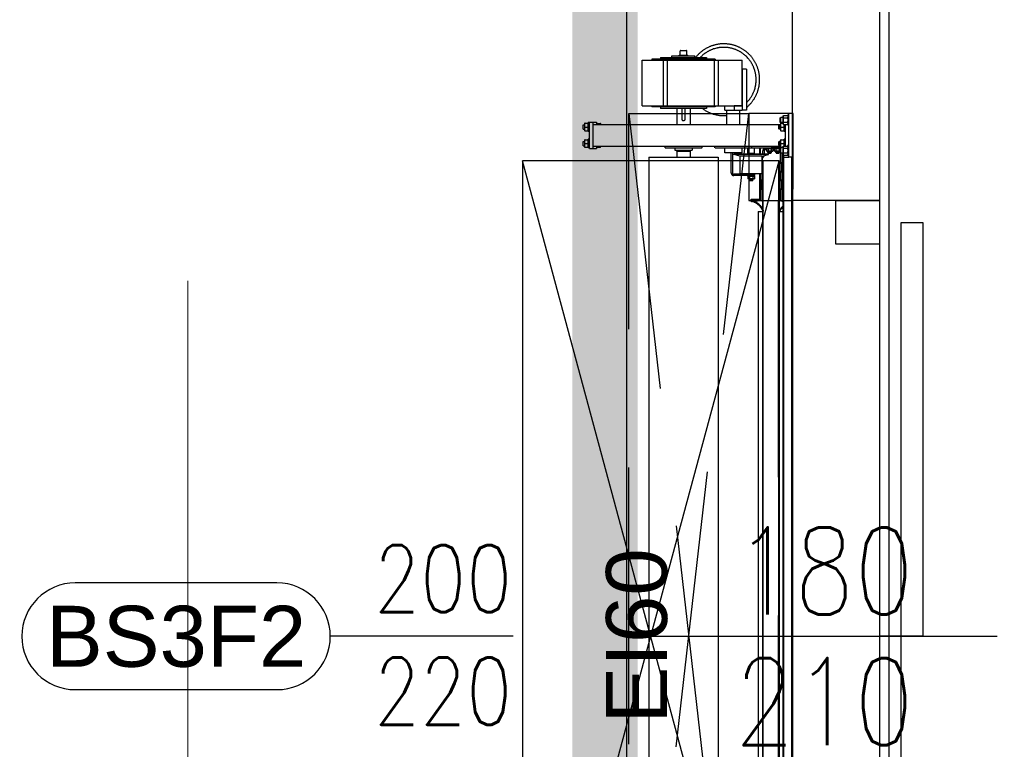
# Model space of a CAD drawing. Header units: centimetres. Extents: x -228435 to 111511, y -89367 to 428125.
# Tile 43 of 216: x -60534 to -58273, y 81841 to 83515. Entities that reach past the tile are written whole.
import ezdxf
from ezdxf.enums import TextEntityAlignment as Align

# ---------------------------------------------------------------- set-up
doc = ezdxf.new("R2010")
doc.units = ezdxf.units.CM
doc.header["$LTSCALE"] = 50
for name, pattern in [('Balustrady$0$DASHED', [0.75, 0.5, -0.25]), ('DASHDOT2', [12.7, 6.35, -3.175, 0, -3.175]), ('DIVIDE', [31.75, 12.7, -6.35, 0, -6.35, 0, -6.35]), ('HIDDENX2', [19.05, 12.7, -6.35])]:
    doc.linetypes.add(name, pattern=pattern)
doc.layers.get('0').update_dxf_attribs({"color": 8})
for name, color, linetype in [('ARCH_ETAPOWANIE', 8, 'DIVIDE'), ('ARCH_INFO_ETYK_DRZWI', 8, 'Continuous'), ('ARCH_INFO_ETYK_DRZWI_IST', 8, 'Continuous'), ('ARCH_INFO_OSIE_IST', 8, 'DASHDOT2'), ('ARCH_WIDOK_IST', 8, 'Continuous'), ('ARCH_ŚLUSARKA_DRZWI', 8, 'Continuous'), ('ARCH_ŚLUSARKA_DRZWI_IST', 8, 'Continuous'), ('ARCH_ŻELBET_IST', 8, 'Continuous'), ('Osie rzutów$0$ARCH_INFO_OSIE_OPISY_IST', 8, 'Continuous')]:
    doc.layers.add(name, color=color, linetype=linetype)
doc.styles.add('Arial', font='ARIAL.TTF')
doc.styles.add('Romans', font='Romans.shx')
doc.styles.add('ROMANS-50-CM', font='romans.shx', dxfattribs={"width": 0.8, "height": 10})

# ---------------------------------------------------------------- blocks, each defined once
blk = doc.blocks.new('T-drzwi_lewe-200')
at = {"layer": 'ARCH_INFO_ETYK_DRZWI'}
blk.add_line((0, 0), (-60, 0), dxfattribs=at)
blk.add_lwpolyline([(-77.5, 17.5), (-143.68, 17.5, 1), (-143.68, -17.5), (-77.5, -17.5, 1)], format="xyb", close=True, dxfattribs=at)
at = {"layer": 'ARCH_INFO_ETYK_DRZWI', "style": 'Arial'}
blk.add_attdef('ADS_DRZWI:ODPORNOŚĆ_OGNIOWA', text='', height=20, rotation=90, dxfattribs=at).set_placement((56.44, 0.12), align=Align.BOTTOM_CENTER)
at = {"layer": 'ARCH_INFO_ETYK_DRZWI', "style": 'Romans', "width": 0.8}
for tag, p in [('ADS_DRZWI:SZEROKOŚĆ', (-23, 7.91)), ('ADS_DRZWI:WYSOKOŚĆ', (-23, -29))]:
    blk.add_attdef(tag, text='', height=22, dxfattribs=at).set_placement(p, align=Align.CENTER)
at = {"layer": 'ARCH_INFO_ETYK_DRZWI', "style": 'Arial'}
blk.add_attdef('ADS_DRZWI:SYMBOL', text='', height=20, dxfattribs=at).set_placement((-110.59, 0), align=Align.MIDDLE)
blk = doc.blocks.new('BRAMA')
at = {"linetype": 'HIDDENX2', "extrusion": (0.906308, -2.77557e-15, 0.422618)}
for p, q in [((5934.11, 12843.43), (5934.11, 12844.33)), ((5934.21, 12844.43), (5934.91, 12844.43)), ((5934.91, 12844.43), (5935.61, 12844.43)), ((5935.71, 12843.43), (5935.71, 12844.33)), ((5925.41, 12831.75), (5925.41, 12842.24)), ((5925.41, 12842.24), (5930.29, 12842.24)), ((5927.76, 12842.44), (5927.65, 12842.44)), ((5927.65, 12842.44), (5927.65, 12842.24)), ((5927.76, 12842.44), (5927.76, 12842.24)), ((5929.04, 12842.44), (5927.76, 12842.44)), ((5929.04, 12842.44), (5929.04, 12842.24)), ((5930.73, 12842.44), (5929.04, 12842.44)), ((5929.63, 12842.83), (5940.19, 12842.83)), ((5929.63, 12842.83), (5929.63, 12842.44)), ((5930.29, 12831.75), (5930.29, 12842.24)), ((5930.29, 12842.24), (5931.22, 12842.24)), ((5930.73, 12842.44), (5930.73, 12842.24)), ((5933.78, 12842.44), (5930.73, 12842.44)), ((5931.22, 12831.75), (5931.22, 12842.24)), ((5931.22, 12842.24), (5942.04, 12842.24)), ((5932.27, 12843.23), (5937.55, 12843.23)), ((5932.27, 12842.83), (5932.27, 12843.23)), ((5933.78, 12842.44), (5933.78, 12842.24)), ((5936.15, 12842.44), (5933.78, 12842.44)), ((5933.91, 12843.43), (5935.91, 12843.43)), ((5933.91, 12843.23), (5933.91, 12843.43)), ((5935.91, 12843.23), (5933.91, 12843.23)), ((5935.91, 12843.23), (5935.91, 12843.43)), ((5936.15, 12842.44), (5936.15, 12842.24)), ((5939.18, 12842.44), (5936.15, 12842.44)), ((5937.55, 12842.83), (5937.55, 12843.23)), ((5939.18, 12842.44), (5939.18, 12842.24)), ((5940.84, 12842.44), (5939.18, 12842.44)), ((5940.19, 12842.83), (5940.19, 12842.44)), ((5940.84, 12842.44), (5940.84, 12842.24)), ((5942.08, 12842.44), (5940.84, 12842.44)), ((5942.04, 12831.75), (5942.04, 12842.24)), ((5942.04, 12842.24), (5942.94, 12842.24)), ((5942.08, 12842.44), (5942.08, 12842.24)), ((5942.16, 12842.44), (5942.08, 12842.44)), ((5942.16, 12842.44), (5942.16, 12842.24)), ((5942.94, 12831.75), (5942.94, 12842.24)), ((5942.94, 12842.24), (5948.37, 12842.24)), ((5948.37, 12831.75), (5948.37, 12842.24)), ((5948.37, 12840.15), (5948.37, 12830.75)), ((5949.37, 12840.15), (5948.37, 12840.15)), ((5949.37, 12840.15), (5949.37, 12830.75)), ((5925.41, 12831.75), (5930.29, 12831.75)), ((5927.65, 12831.75), (5927.65, 12831.55)), ((5927.76, 12831.55), (5927.65, 12831.55)), ((5927.76, 12831.75), (5927.76, 12831.55)), ((5929.04, 12831.55), (5927.76, 12831.55)), ((5929.04, 12831.75), (5929.04, 12831.55)), ((5930.73, 12831.55), (5929.04, 12831.55)), ((5929.63, 12831.55), (5929.63, 12831.16)), ((5940.19, 12831.16), (5929.63, 12831.16)), ((5930.29, 12831.75), (5931.22, 12831.75)), ((5930.73, 12831.75), (5930.73, 12831.55)), ((5933.78, 12831.55), (5930.73, 12831.55)), ((5931.22, 12831.75), (5942.04, 12831.75)), ((5933.41, 12831.16), (5933.41, 12827.5)), ((5933.78, 12831.75), (5933.78, 12831.55)), ((5936.15, 12831.55), (5933.78, 12831.55)), ((5934.51, 12831.16), (5934.51, 12828.77)), ((5935.31, 12828.77), (5935.31, 12831.16)), ((5936.15, 12831.75), (5936.15, 12831.55)), ((5939.18, 12831.55), (5936.15, 12831.55)), ((5936.41, 12831.16), (5936.41, 12827.5)), ((5939.18, 12831.75), (5939.18, 12831.55)), ((5940.84, 12831.55), (5939.18, 12831.55)), ((5940.19, 12831.55), (5940.19, 12831.16)), ((5940.84, 12831.75), (5940.84, 12831.55)), ((5942.08, 12831.55), (5940.84, 12831.55)), ((5942.04, 12831.75), (5942.94, 12831.75)), ((5942.08, 12831.75), (5942.08, 12831.55)), ((5942.16, 12831.55), (5942.08, 12831.55)), ((5942.16, 12831.75), (5942.16, 12831.55)), ((5942.94, 12831.75), (5948.37, 12831.75)), ((5944.37, 12830.75), (5944.37, 12831.75)), ((5944.37, 12830.75), (5944.42, 12830.75)), ((5944.42, 12830.75), (5946.57, 12830.75)), ((5944.87, 12827.5), (5944.87, 12830.75)), ((5948.37, 12831.75), (5946.57, 12831.75)), ((5946.57, 12831.75), (5946.57, 12830.75)), ((5946.57, 12830.75), (5948.37, 12830.75)), ((5947.87, 12827.5), (5947.87, 12830.75)), ((5948.37, 12831.75), (5948.37, 12830.75)), ((5949.37, 12830.75), (5948.37, 12830.75)), ((5957.11, 12828.01), (5957.11, 12828.99)), ((5957.21, 12829.1), (5957.21, 12827.9)), ((5957.21, 12829.1), (5957.26, 12829.1)), ((5957.26, 12829.1), (5957.26, 12829.1)), ((5957.78, 12829.1), (5957.26, 12829.1)), ((5957.78, 12829.4), (5957.88, 12829.54)), ((5957.78, 12829.4), (5957.78, 12829.29)), ((5957.78, 12829.26), (5957.78, 12829.29)), ((5957.78, 12829.26), (5957.78, 12828.53)), ((5957.78, 12828.47), (5957.78, 12828.53)), ((5957.88, 12829.54), (5958.75, 12829.54)), ((5957.88, 12829.02), (5958.75, 12829.02)), ((5958.86, 12829.4), (5958.75, 12829.54)), ((5958.86, 12829.7), (5958.86, 12828.5)), ((5959.11, 12829.7), (5958.86, 12829.7)), ((5958.86, 12828.5), (5958.86, 12827.3)), ((5959.11, 12820), (5959.11, 12830)), ((5960.11, 12830), (5959.11, 12830)), ((5960.11, 12820), (5960.11, 12830)), ((5911.91, 12826.9), (5911.91, 12827.4)), ((5911.91, 12827.4), (5912.21, 12827.4)), ((5911.91, 12826.4), (5911.91, 12826.9)), ((5911.91, 12826.4), (5912.21, 12826.4)), ((5912.21, 12827.72), (5912.23, 12827.75)), ((5912.21, 12827.72), (5912.21, 12826.19)), ((5912.31, 12827.75), (5912.91, 12827.75)), ((5912.31, 12826.9), (5912.91, 12826.9)), ((5913.01, 12827.72), (5912.99, 12827.75)), ((5913.01, 12825.9), (5913.01, 12827.9)), ((5913.31, 12827.9), (5913.01, 12827.9)), ((5913.31, 12822), (5913.31, 12828)), ((5913.31, 12828), (5914.11, 12828)), ((5914.11, 12828), (5914.91, 12828)), ((5914.11, 12828), (5914.11, 12822)), ((5914.11, 12827.5), (5957.21, 12827.5)), ((5914.91, 12828), (5914.91, 12827.5)), ((5914.91, 12827.7), (5915.81, 12827.7)), ((5915.91, 12827.6), (5915.91, 12827.5)), ((5956.81, 12827.3), (5956.91, 12827.4)), ((5956.81, 12826.5), (5956.81, 12827.3)), ((5956.81, 12826.5), (5956.91, 12826.4)), ((5956.91, 12827.4), (5956.91, 12826.4)), ((5957.21, 12827.4), (5956.91, 12827.4)), ((5957.21, 12826.4), (5956.91, 12826.4)), ((5957.26, 12827.9), (5957.21, 12827.9)), ((5957.21, 12827.72), (5957.23, 12827.75)), ((5957.21, 12827.72), (5957.21, 12826.19)), ((5957.26, 12827.9), (5957.26, 12827.9)), ((5957.78, 12827.9), (5957.26, 12827.9)), ((5957.31, 12827.75), (5957.78, 12827.75)), ((5957.31, 12826.9), (5957.91, 12826.9)), ((5957.78, 12828.47), (5957.78, 12827.74)), ((5957.78, 12827.71), (5957.78, 12827.74)), ((5957.78, 12827.71), (5957.78, 12827.6)), ((5957.78, 12827.6), (5957.88, 12827.46)), ((5957.88, 12827.98), (5958.75, 12827.98)), ((5957.88, 12827.46), (5958.75, 12827.46)), ((5958.01, 12825.9), (5958.01, 12827.46)), ((5958.31, 12822.54), (5958.31, 12827.46)), ((5958.86, 12827.6), (5958.75, 12827.46)), ((5959.11, 12827.3), (5958.86, 12827.3)), ((5912.21, 12826.19), (5912.21, 12826.08)), ((5912.21, 12826.08), (5912.23, 12826.05)), ((5912.31, 12826.05), (5912.91, 12826.05)), ((5913.01, 12826.08), (5912.99, 12826.05)), ((5913.31, 12825.9), (5913.01, 12825.9)), ((5913.01, 12822.1), (5913.01, 12824.1)), ((5913.31, 12824.1), (5913.01, 12824.1)), ((5957.21, 12826.19), (5957.21, 12826.08)), ((5957.21, 12826.08), (5957.23, 12826.05)), ((5957.31, 12826.05), (5957.91, 12826.05)), ((5958.01, 12826.08), (5957.99, 12826.05)), ((5958.31, 12825.9), (5958.01, 12825.9)), ((5958.01, 12822.54), (5958.01, 12824.1)), ((5958.31, 12824.1), (5958.01, 12824.1)), ((5911.91, 12823.1), (5911.91, 12823.6)), ((5911.91, 12823.6), (5912.21, 12823.6)), ((5911.91, 12822.6), (5911.91, 12823.1)), ((5911.91, 12822.6), (5912.21, 12822.6)), ((5912.21, 12823.92), (5912.23, 12823.95)), ((5912.21, 12823.92), (5912.21, 12822.39)), ((5912.21, 12822.39), (5912.21, 12822.28)), ((5912.21, 12822.28), (5912.23, 12822.25)), ((5912.31, 12823.95), (5912.91, 12823.95)), ((5912.31, 12823.1), (5912.91, 12823.1)), ((5912.31, 12822.25), (5912.91, 12822.25)), ((5913.01, 12823.92), (5912.99, 12823.95)), ((5913.01, 12822.28), (5912.99, 12822.25)), ((5913.31, 12822.1), (5913.01, 12822.1)), ((5913.31, 12822), (5914.11, 12822)), ((5914.11, 12822.5), (5957.21, 12822.5)), ((5914.11, 12822), (5914.91, 12822)), ((5914.91, 12822.5), (5914.91, 12822)), ((5914.91, 12822.3), (5915.81, 12822.3)), ((5915.91, 12822.5), (5915.91, 12822.4)), ((5930.66, 12822.5), (5930.66, 12822.12)), ((5939.11, 12822.07), (5930.71, 12822.07)), ((5932.91, 12822.07), (5932.91, 12821.57)), ((5936.91, 12822.07), (5936.91, 12821.57)), ((5939.16, 12822.5), (5939.16, 12822.12)), ((5942.12, 12822.12), (5942.12, 12822.5)), ((5950.57, 12822.07), (5942.17, 12822.07)), ((5944.37, 12820.97), (5944.37, 12822.07)), ((5948.37, 12820.97), (5948.37, 12822.07)), ((5949.65, 12820.83), (5949.65, 12822.07)), ((5951.25, 12822.08), (5950.59, 12822.08)), ((5950.62, 12822.12), (5950.62, 12822.5)), ((5950.62, 12822.48), (5951.25, 12822.48)), ((5955.16, 12822.43), (5950.62, 12822.43)), ((5950.62, 12822.13), (5955.16, 12822.13)), ((5951.1, 12822.48), (5951.1, 12822.5)), ((5951.2, 12822.13), (5951.25, 12822.08)), ((5951.25, 12822.43), (5951.25, 12822.48)), ((5951.25, 12820.83), (5951.25, 12822.08)), ((5952.38, 12822.5), (5952.38, 12822.43)), ((5952.38, 12822.13), (5952.38, 12820.68)), ((5952.42, 12822.43), (5952.42, 12822.5)), ((5952.42, 12820.68), (5952.42, 12822.13)), ((5952.42, 12822.13), (5952.42, 12820.68)), ((5957.21, 12822.43), (5952.47, 12822.43)), ((5952.62, 12820.68), (5952.62, 12822.13)), ((5953.61, 12821.94), (5953.95, 12821.94)), ((5953.85, 12821.97), (5953.85, 12822.13)), ((5953.85, 12821.97), (5955.55, 12821.97)), ((5954.05, 12821.97), (5953.95, 12821.94)), ((5953.95, 12821.94), (5953.95, 12821.35)), ((5954.33, 12821.94), (5954.33, 12821.35)), ((5955.08, 12821.94), (5955.08, 12821.35)), ((5955.16, 12822.13), (5955.16, 12822.43)), ((5957.7, 12822.13), (5955.16, 12822.13)), ((5955.35, 12821.97), (5955.45, 12821.94)), ((5955.45, 12821.94), (5955.45, 12821.35)), ((5955.45, 12821.94), (5955.75, 12821.94)), ((5955.55, 12821.97), (5955.55, 12822.13)), ((5955.65, 12821.97), (5955.65, 12822.13)), ((5955.65, 12821.97), (5957.11, 12821.97)), ((5955.85, 12821.97), (5955.75, 12821.94)), ((5955.75, 12821.94), (5955.75, 12821.35)), ((5956.13, 12821.94), (5956.13, 12821.35)), ((5956.81, 12823.5), (5956.91, 12823.6)), ((5956.81, 12822.7), (5956.81, 12823.5)), ((5956.81, 12822.7), (5956.91, 12822.6)), ((5956.88, 12821.94), (5956.88, 12821.35)), ((5956.91, 12823.6), (5956.91, 12822.6)), ((5957.21, 12823.6), (5956.91, 12823.6)), ((5957.21, 12822.6), (5956.91, 12822.6)), ((5957.11, 12821.01), (5957.11, 12821.99)), ((5957.21, 12823.92), (5957.23, 12823.95)), ((5957.21, 12823.92), (5957.21, 12822.39)), ((5957.21, 12822.39), (5957.21, 12822.28)), ((5957.21, 12822.28), (5957.23, 12822.25)), ((5957.21, 12822.1), (5957.21, 12820.9)), ((5957.21, 12822.1), (5957.26, 12822.1)), ((5957.26, 12822.1), (5957.26, 12822.1)), ((5957.78, 12822.1), (5957.26, 12822.1)), ((5957.31, 12823.95), (5957.91, 12823.95)), ((5957.31, 12823.1), (5957.91, 12823.1)), ((5957.31, 12822.25), (5957.78, 12822.25)), ((5957.35, 12822.1), (5957.35, 12822.13)), ((5957.7, 12822.1), (5957.7, 12822.25)), ((5957.7, 12822.13), (5957.7, 12822.25)), ((5957.78, 12822.4), (5957.88, 12822.54)), ((5957.78, 12822.4), (5957.78, 12822.29)), ((5957.78, 12822.26), (5957.78, 12822.29)), ((5957.78, 12822.26), (5957.78, 12821.53)), ((5957.88, 12822.54), (5958.75, 12822.54)), ((5957.88, 12822.02), (5958.75, 12822.02)), ((5958.01, 12823.92), (5957.99, 12823.95)), ((5958.86, 12822.4), (5958.75, 12822.54)), ((5958.86, 12822.7), (5958.86, 12821.5)), ((5959.11, 12822.7), (5958.86, 12822.7)), ((5926.96, 12820), (5942.86, 12820)), ((5926.96, 12820), (5926.96, 12600)), ((5932.91, 12821.57), (5936.91, 12821.57)), ((5933.41, 12821.32), (5933.16, 12821.57)), ((5933.41, 12821.32), (5936.41, 12821.32)), ((5933.41, 12821.32), (5933.41, 12820)), ((5936.41, 12821.32), (5936.66, 12821.57)), ((5936.41, 12821.32), (5936.41, 12820)), ((5942.86, 12820), (5942.86, 12600)), ((5948.37, 12820.97), (5944.37, 12820.97)), ((5945.85, 12816.38), (5945.85, 12820.97)), ((5946.15, 12820.97), (5946.15, 12816.38)), ((5954.45, 12820.68), (5946.45, 12820.68)), ((5946.45, 12820.58), (5946.45, 12820.68)), ((5954.45, 12820.58), (5946.45, 12820.58)), ((5947.95, 12820.18), (5946.45, 12820.58)), ((5952.95, 12820.18), (5947.95, 12820.18)), ((5947.95, 12816.18), (5947.95, 12820.18)), ((5949.54, 12820.78), (5950, 12820.78)), ((5949.54, 12820.78), (5949.54, 12820.68)), ((5951.25, 12820.83), (5949.65, 12820.83)), ((5949.7, 12820.78), (5949.7, 12820.83)), ((5950, 12820.78), (5950.05, 12820.78)), ((5950.05, 12820.78), (5950.35, 12820.78)), ((5950.05, 12820.78), (5950.05, 12820.68)), ((5950.35, 12820.78), (5950.35, 12820.68)), ((5950.55, 12820.78), (5950.85, 12820.78)), ((5950.55, 12820.78), (5950.55, 12820.68)), ((5950.85, 12820.78), (5950.85, 12820.68)), ((5950.85, 12820.78), (5950.9, 12820.78)), ((5950.9, 12820.78), (5951.36, 12820.78)), ((5951.2, 12820.78), (5951.2, 12820.83)), ((5951.36, 12820.78), (5951.36, 12820.68)), ((5952.95, 12820.18), (5954.45, 12820.58)), ((5952.95, 12816.18), (5952.95, 12820.18)), ((5953.31, 12820.16), (5952.96, 12819.74)), ((5952.96, 12819.74), (5952.96, 12818.82)), ((5953.11, 12820.68), (5953.11, 12821.44)), ((5953.41, 12821.44), (5953.41, 12820.68)), ((5953.95, 12821.64), (5953.61, 12821.64)), ((5954.05, 12821.32), (5953.95, 12821.35)), ((5954.05, 12821.32), (5954.14, 12821.32)), ((5954.14, 12821.32), (5954.7, 12821.32)), ((5954.3, 12821.03), (5954.3, 12821.32)), ((5955.1, 12821.03), (5954.3, 12821.03)), ((5954.4, 12820.93), (5954.3, 12821.03)), ((5954.4, 12820.93), (5955, 12820.93)), ((5954.45, 12820.58), (5954.45, 12820.68)), ((5954.7, 12821.32), (5955.27, 12821.32)), ((5955, 12820.93), (5955.1, 12821.03)), ((5955.1, 12821.03), (5955.1, 12821.32)), ((5955.27, 12821.32), (5955.35, 12821.32)), ((5955.35, 12821.32), (5955.45, 12821.35)), ((5955.75, 12821.64), (5955.45, 12821.64)), ((5955.85, 12821.32), (5955.75, 12821.35)), ((5955.85, 12821.32), (5955.94, 12821.32)), ((5955.94, 12821.32), (5956.5, 12821.32)), ((5956.1, 12821.03), (5956.1, 12821.32)), ((5956.9, 12821.03), (5956.1, 12821.03)), ((5956.2, 12820.93), (5956.1, 12821.03)), ((5956.2, 12820.93), (5956.8, 12820.93)), ((5956.5, 12821.32), (5957.07, 12821.32)), ((5956.8, 12820.93), (5956.9, 12821.03)), ((5956.9, 12821.03), (5956.9, 12821.32)), ((5957.07, 12821.32), (5957.11, 12821.32)), ((5957.21, 12818.82), (5957.21, 12820.91)), ((5957.26, 12820.9), (5957.21, 12820.9)), ((5957.26, 12820.9), (5957.26, 12820.9)), ((5957.78, 12820.9), (5957.26, 12820.9)), ((5957.51, 12820.9), (5957.51, 12811.93)), ((5957.51, 12820.9), (5957.51, 12818.82)), ((5957.7, 12810), (5957.7, 12820.9)), ((5957.71, 12820), (5957.91, 12820)), ((5957.71, 12820), (5957.71, 12600)), ((5957.78, 12821.47), (5957.78, 12821.53)), ((5957.78, 12821.47), (5957.78, 12820.74)), ((5957.78, 12820.71), (5957.78, 12820.74)), ((5957.78, 12820.71), (5957.78, 12820.6)), ((5957.78, 12820.6), (5957.88, 12820.46)), ((5957.88, 12820.98), (5958.75, 12820.98)), ((5957.88, 12820.46), (5958.75, 12820.46)), ((5957.9, 12820.46), (5957.9, 12820)), ((5957.91, 12820), (5957.91, 12600)), ((5957.91, 12820), (5958.11, 12820)), ((5958.11, 12820), (5959.11, 12820)), ((5958.86, 12820.6), (5958.75, 12820.46)), ((5958.86, 12821.5), (5958.86, 12820.3)), ((5959.11, 12820.3), (5958.86, 12820.3)), ((5960.11, 12820), (5959.11, 12820)), ((5959.71, 12820), (5959.71, 12600)), ((5959.91, 12820), (5959.91, 12600)), ((5959.91, 12820), (5959.91, 12812.63)), ((5960.11, 12812.63), (5960.11, 12820)), ((5952.99, 12818.75), (5953.07, 12818.67)), ((5953.16, 12819.16), (5953.06, 12819.16)), ((5953.06, 12819.16), (5953.06, 12808.16)), ((5953.16, 12819.16), (5953.16, 12807.96)), ((5953.26, 12819.16), (5953.16, 12819.16)), ((5953.16, 12818.45), (5953.16, 12816.82)), ((5956.66, 12819.16), (5953.26, 12819.16)), ((5956.76, 12819.16), (5956.66, 12819.16)), ((5956.86, 12819.16), (5956.76, 12819.16)), ((5956.76, 12819.16), (5956.76, 12600.67)), ((5956.86, 12819.16), (5956.86, 12600.67)), ((5957.01, 12816.82), (5957.01, 12818.45)), ((5957.1, 12818.67), (5957.18, 12818.75)), ((5957.39, 12818.54), (5957.31, 12818.45)), ((5957.31, 12818.45), (5957.31, 12816.82)), ((5950.03, 12816.08), (5946.45, 12816.08)), ((5950.03, 12815.78), (5946.45, 12815.78)), ((5952.95, 12816.18), (5947.95, 12816.18)), ((5949.65, 12816.08), (5949.65, 12816.18)), ((5949.65, 12815.62), (5949.65, 12815.78)), ((5951.25, 12815.62), (5949.65, 12815.62)), ((5949.8, 12815.62), (5949.7, 12815.59)), ((5949.7, 12815.59), (5949.7, 12815)), ((5949.8, 12814.97), (5949.7, 12815)), ((5949.8, 12814.97), (5949.89, 12814.97)), ((5949.89, 12814.97), (5950.45, 12814.97)), ((5950.87, 12816.08), (5950.03, 12816.08)), ((5950.03, 12815.78), (5950.03, 12816.08)), ((5950.03, 12815.78), (5950.87, 12815.78)), ((5950.85, 12815.98), (5950.05, 12815.98)), ((5950.05, 12815.78), (5950.05, 12815.98)), ((5950.05, 12814.65), (5950.05, 12814.97)), ((5950.08, 12815.59), (5950.08, 12815)), ((5950.15, 12815.98), (5950.15, 12816.08)), ((5950.45, 12814.97), (5951.02, 12814.97)), ((5950.75, 12815.98), (5950.75, 12816.08)), ((5950.83, 12815.59), (5950.83, 12815)), ((5950.85, 12815.78), (5950.85, 12815.98)), ((5950.85, 12814.65), (5950.85, 12814.97)), ((5950.87, 12816.08), (5950.87, 12815.78)), ((5951.25, 12816.08), (5950.87, 12816.08)), ((5951.25, 12815.78), (5950.87, 12815.78)), ((5951.02, 12814.97), (5951.1, 12814.97)), ((5951.1, 12815.62), (5951.2, 12815.59)), ((5951.1, 12814.97), (5951.2, 12815)), ((5951.2, 12815.59), (5951.2, 12815)), ((5951.25, 12816.08), (5951.25, 12816.18)), ((5951.25, 12816.08), (5951.25, 12815.78)), ((5951.25, 12815.62), (5951.25, 12815.78)), ((5952.38, 12816.18), (5952.38, 12810.33)), ((5952.42, 12810.33), (5952.42, 12816.18)), ((5952.42, 12816.18), (5952.42, 12810.43)), ((5952.62, 12810.43), (5952.62, 12816.18)), ((5952.66, 12814.82), (5952.66, 12816.18)), ((5952.96, 12816.45), (5952.96, 12814.82)), ((5953.07, 12816.61), (5952.99, 12816.53)), ((5957.18, 12816.53), (5957.1, 12816.61)), ((5957.21, 12814.82), (5957.21, 12816.45)), ((5957.31, 12816.82), (5957.39, 12816.74)), ((5957.51, 12816.45), (5957.51, 12814.82)), ((5950.85, 12814.65), (5950.05, 12814.65)), ((5950.13, 12814.58), (5950.05, 12814.65)), ((5950.78, 12814.58), (5950.13, 12814.58)), ((5950.78, 12814.58), (5950.85, 12814.65)), ((5952.86, 12814.45), (5952.77, 12814.54)), ((5952.77, 12812.74), (5952.86, 12812.82)), ((5952.86, 12812.82), (5952.86, 12814.45)), ((5952.99, 12814.75), (5953.07, 12814.67)), ((5953.16, 12814.45), (5953.16, 12812.82)), ((5957.01, 12812.82), (5957.01, 12814.45)), ((5957.1, 12814.67), (5957.18, 12814.75)), ((5957.39, 12814.54), (5957.31, 12814.45)), ((5957.31, 12814.45), (5957.31, 12812.82)), ((5957.31, 12812.82), (5957.39, 12812.74)), ((5952.66, 12810.04), (5952.66, 12812.45)), ((5952.96, 12812.45), (5952.96, 12810.04)), ((5953.07, 12812.61), (5952.99, 12812.53)), ((5957.18, 12812.53), (5957.1, 12812.61)), ((5957.21, 12810.04), (5957.21, 12812.45)), ((5957.51, 12812.45), (5957.51, 12810.04)), ((5957.51, 12811.93), (5957.7, 12811.93)), ((5959.91, 12812.63), (5960.11, 12812.63)), ((5959.91, 12811.71), (5959.91, 12810)), ((5959.91, 12811.71), (5959.91, 12811.71)), ((5950.46, 12810.37), (5951.16, 12810.37)), ((5950.46, 12809.84), (5950.46, 12810.37)), ((5950.76, 12809.79), (5950.51, 12809.79)), ((5951.16, 12810.27), (5950.66, 12810.24)), ((5950.66, 12810.24), (5950.66, 12810.04)), ((5952.33, 12810.28), (5951.02, 12810.28)), ((5951.02, 12810.28), (5951.02, 12810.23)), ((5951.02, 12810.23), (5952.32, 12810.23)), ((5952.22, 12810.23), (5951.02, 12810.23)), ((5951.02, 12810.23), (5951.02, 12810.03)), ((5951.02, 12810.03), (5952.22, 12810.03)), ((5951.16, 12810.37), (5951.16, 12810.27)), ((5952.87, 12809.94), (5951.33, 12809.89)), ((5957.21, 12810.04), (5957.51, 12810.04)), ((5957.7, 12810), (5957.71, 12810)), ((5957.7, 12810), (5957.7, 12610)), ((5957.71, 12810), (5957.7, 12810)), ((5959.91, 12810), (5959.91, 12810)), ((5959.91, 12810), (5959.91, 12610)), ((5959.91, 12810), (5959.91, 12810)), ((5952.06, 12807.5), (5952.06, 12612.5)), ((5952.06, 12807.5), (5953.06, 12807.5)), ((5953.06, 12807.77), (5953.06, 12612.23)), ((5953.16, 12807.58), (5953.16, 12612.42)), ((5956.86, 12807.5), (5956.89, 12807.5)), ((5957.03, 12807.5), (5957.7, 12807.5))]:
    blk.add_line(p, q, dxfattribs=at)
at = {"linetype": 'HIDDENX2'}
blk.add_line((5966.39, 12810), (5959.91, 12810), dxfattribs=at)
blk.add_lwpolyline([(5956.86, 12819.16), (5897.91, 12819.16), (5897.91, 12600.67), (5956.86, 12600.67)], close=True, dxfattribs=at)
for points in [[(5956.86, 12600.67), (5897.91, 12819.16)], [(5897.91, 12600.67), (5956.86, 12819.16)]]:
    blk.add_lwpolyline(points, dxfattribs=at)
for centre, radius, start, end in [((5934.21, 12844.33), 0.1, 90, 180), ((5935.61, 12844.33), 0.1, 0, 90), ((5944.16, 12837.76), 8.24, 309.19, 142.0159), ((5944.16, 12837.76), 7.43, 314.4885, 136.959), ((5944.16, 12837.76), 8.24, 233.3638, 274.9031), ((5934.91, 12828.77), 0.4, 180, 0), ((5915.81, 12827.6), 0.1, 0, 90), ((5915.81, 12822.4), 0.1, 270, 0), ((5930.71, 12822.12), 0.05, 0, 90), ((5939.11, 12822.12), 0.05, 270, 0), ((5942.17, 12822.12), 0.05, 0, 90), ((5950.57, 12822.12), 0.05, 270, 360), ((5952.82, 12822.23), 0.4, 137.0389, 150), ((5953.61, 12821.44), 0.5, 90, 180), ((5957.31, 12822.03), 0.2, 21.2847, 30), ((5957.31, 12822.03), 0.4, 10.4572, 14.4775), ((5953.01, 12820.42), 0.4, 320, 341.2063), ((5953.61, 12821.44), 0.2, 90, 180), ((5953.06, 12818.82), 0.1, 180, 225), ((5952.86, 12818.45), 0.3, 0, 45), ((5957.31, 12818.45), 0.3, 135, 180), ((5957.11, 12818.82), 0.1, 315, 0), ((5957.11, 12818.82), 0.4, 315, 0), ((5946.45, 12816.38), 0.6, 180, 270), ((5946.45, 12816.38), 0.3, 180, 270), ((5953.06, 12816.45), 0.1, 135, 180), ((5952.86, 12816.82), 0.3, 315, 0), ((5957.31, 12816.82), 0.3, 180, 225), ((5957.11, 12816.45), 0.1, 0, 45), ((5957.11, 12816.45), 0.4, 0, 45), ((5953.06, 12814.82), 0.4, 180, 225), ((5953.06, 12812.45), 0.4, 135, 180), ((5953.06, 12814.82), 0.101, 180.1605, 224.8395), ((5952.86, 12814.45), 0.3, 0, 45), ((5952.86, 12812.82), 0.3, 315, 0), ((5957.31, 12814.45), 0.3, 135, 180), ((5957.31, 12812.82), 0.298, 179.866, 225.134), ((5957.11, 12814.82), 0.1, 315, 0), ((5957.11, 12814.82), 0.4, 315, 0), ((5957.11, 12812.45), 0.4, 0, 45), ((5952.22, 12810.43), 0.4, 270, 0), ((5952.22, 12810.43), 0.2, 270, 0), ((5953.06, 12812.45), 0.1, 135, 180), ((5957.11, 12812.45), 0.1, 0, 45), ((5950.51, 12809.84), 0.05, 180, 270), ((5951.66, 12819.77), 9.78, 264.1331, 275.8669), ((5949.54, 12806.07), 3.92, 24.8877, 71.8201), ((5951.33, 12809.82), 0.075, 90, 270), ((5949.81, 12806.35), 3.72, 21.0002, 65.7941), ((5952.32, 12810.33), 0.1, 270, 0), ((5952.33, 12810.33), 0.05, 270, 0), ((5952.86, 12810.04), 0.1, 275.2812, 0), ((5961.21, 12805.15), 4.99, 134.7, 150.5665), ((5961.5, 12804.68), 5.38, 134.8767, 146.4044), ((5957.31, 12810.04), 0.1, 180, 263.7655), ((5958.61, 12821.94), 12.07, 263.7655, 265.7057), ((5958.71, 12820.1), 10.14, 263.2002, 264.3157), ((5953.18, 12807.68), 0.1, 160.755, 0), ((5956.96, 12807.57), 0.1, 162.1543, 56.2066)]:
    blk.add_arc(centre, radius, start, end, dxfattribs=at)
for points, weights in [([(5957.11, 12828.99), (5957.15, 12829.04), (5957.21, 12829.1)], [1, 1.00423799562, 1]), ([(5957.78, 12829.29), (5957.78, 12829.41), (5957.88, 12829.54)], [1, 1.03360010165, 1.0000000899]), ([(5957.88, 12829.02), (5957.78, 12829.15), (5957.78, 12829.26)], [1, 1.0336001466, 1]), ([(5957.78, 12828.53), (5957.78, 12828.76), (5957.88, 12829.02)], [1, 1.03360147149, 1]), ([(5958.75, 12829.54), (5958.85, 12829.41), (5958.86, 12829.29)], [1.0000000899, 1.03360010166, 1]), ([(5958.86, 12829.26), (5958.85, 12829.15), (5958.75, 12829.02)], [1, 1.03360014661, 1]), ([(5958.75, 12829.02), (5958.85, 12828.76), (5958.86, 12828.53)], [1, 1.03360147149, 1]), ([(5912.31, 12826.9), (5912.16, 12827.32), (5912.31, 12827.75)], [1, 1.15470053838, 1]), ([(5912.31, 12827.75), (5912.23, 12827.75), (5912.23, 12827.75)], [1, 1.07735026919, 1.07735026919]), ([(5912.31, 12826.05), (5912.16, 12826.47), (5912.31, 12826.9)], [1, 1.15470053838, 1]), ([(5912.99, 12827.75), (5912.99, 12827.75), (5912.91, 12827.75)], [1.07735026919, 1.07735026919, 1]), ([(5912.91, 12827.75), (5913.06, 12827.32), (5912.91, 12826.9)], [1, 1.15470053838, 1]), ([(5912.91, 12826.9), (5913.06, 12826.47), (5912.91, 12826.05)], [1, 1.15470053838, 1]), ([(5957.21, 12827.9), (5957.15, 12827.96), (5957.11, 12828.01)], [1, 1.00423801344, 1]), ([(5957.31, 12826.9), (5957.16, 12827.32), (5957.31, 12827.75)], [1, 1.15470053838, 1]), ([(5957.31, 12827.75), (5957.23, 12827.75), (5957.23, 12827.75)], [1, 1.07735026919, 1.07735026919]), ([(5957.31, 12826.05), (5957.16, 12826.47), (5957.31, 12826.9)], [1, 1.15470053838, 1]), ([(5957.88, 12827.98), (5957.78, 12828.24), (5957.78, 12828.47)], [1, 1.03360147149, 1]), ([(5957.78, 12827.74), (5957.78, 12827.85), (5957.88, 12827.98)], [1, 1.0336001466, 1]), ([(5957.88, 12827.46), (5957.78, 12827.59), (5957.78, 12827.71)], [1.0000000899, 1.03360010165, 1]), ([(5957.98, 12827.46), (5958.01, 12827.2), (5957.91, 12826.9)], [1.06834055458, 1.10374920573, 1]), ([(5957.91, 12826.9), (5958.06, 12826.47), (5957.91, 12826.05)], [1, 1.15470053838, 1]), ([(5958.86, 12828.47), (5958.85, 12828.24), (5958.75, 12827.98)], [1, 1.03360147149, 1]), ([(5958.75, 12827.98), (5958.85, 12827.85), (5958.86, 12827.74)], [1, 1.03360014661, 1]), ([(5958.86, 12827.71), (5958.85, 12827.59), (5958.75, 12827.46)], [1, 1.03360010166, 1.0000000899]), ([(5912.23, 12826.05), (5912.23, 12826.05), (5912.31, 12826.05)], [1.07735026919, 1.07735026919, 1]), ([(5912.91, 12826.05), (5912.99, 12826.05), (5912.99, 12826.05)], [1, 1.07735026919, 1.07735026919]), ([(5957.23, 12826.05), (5957.23, 12826.05), (5957.31, 12826.05)], [1.07735026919, 1.07735026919, 1]), ([(5957.91, 12826.05), (5957.99, 12826.05), (5957.99, 12826.05)], [1, 1.07735026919, 1.07735026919]), ([(5912.31, 12823.1), (5912.16, 12823.52), (5912.31, 12823.95)], [1, 1.15470053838, 1]), ([(5912.31, 12823.95), (5912.23, 12823.95), (5912.23, 12823.95)], [1, 1.07735026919, 1.07735026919]), ([(5912.31, 12822.25), (5912.16, 12822.67), (5912.31, 12823.1)], [1, 1.15470053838, 1]), ([(5912.23, 12822.25), (5912.23, 12822.25), (5912.31, 12822.25)], [1.07735026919, 1.07735026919, 1]), ([(5912.99, 12823.95), (5912.99, 12823.95), (5912.91, 12823.95)], [1.07735026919, 1.07735026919, 1]), ([(5912.91, 12823.95), (5913.06, 12823.52), (5912.91, 12823.1)], [1, 1.15470053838, 1]), ([(5912.91, 12823.1), (5913.06, 12822.67), (5912.91, 12822.25)], [1, 1.15470053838, 1]), ([(5912.91, 12822.25), (5912.99, 12822.25), (5912.99, 12822.25)], [1, 1.07735026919, 1.07735026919]), ([(5953.95, 12821.94), (5954.05, 12821.97), (5954.14, 12821.97)], [1, 1.03795484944, 1]), ([(5954.14, 12821.97), (5954.23, 12821.97), (5954.33, 12821.94)], [1, 1.03795484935, 1]), ([(5954.33, 12821.94), (5954.53, 12821.97), (5954.7, 12821.97)], [1, 1.03795484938, 1]), ([(5954.7, 12821.97), (5954.88, 12821.97), (5955.08, 12821.94)], [1, 1.0379548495, 1]), ([(5955.08, 12821.94), (5955.18, 12821.97), (5955.27, 12821.97)], [1, 1.03795484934, 1]), ([(5955.27, 12821.97), (5955.35, 12821.97), (5955.45, 12821.94)], [1, 1.03795484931, 1]), ([(5955.75, 12821.94), (5955.85, 12821.97), (5955.94, 12821.97)], [1, 1.03795484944, 1]), ([(5955.94, 12821.97), (5956.03, 12821.97), (5956.13, 12821.94)], [1, 1.03795484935, 1]), ([(5956.13, 12821.94), (5956.33, 12821.97), (5956.5, 12821.97)], [1, 1.03795484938, 1]), ([(5956.5, 12821.97), (5956.68, 12821.97), (5956.88, 12821.94)], [1, 1.0379548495, 1]), ([(5956.88, 12821.94), (5956.98, 12821.97), (5957.07, 12821.97)], [1, 1.03795484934, 1]), ([(5957.07, 12821.97), (5957.09, 12821.97), (5957.11, 12821.97)], [1, 1.0087353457, 1.01344979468]), ([(5957.11, 12821.99), (5957.15, 12822.04), (5957.21, 12822.1)], [1, 1.00423799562, 1]), ([(5957.31, 12823.1), (5957.16, 12823.52), (5957.31, 12823.95)], [1, 1.15470053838, 1]), ([(5957.31, 12823.95), (5957.23, 12823.95), (5957.23, 12823.95)], [1, 1.07735026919, 1.07735026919]), ([(5957.31, 12822.25), (5957.16, 12822.67), (5957.31, 12823.1)], [1, 1.15470053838, 1]), ([(5957.23, 12822.25), (5957.23, 12822.25), (5957.31, 12822.25)], [1.07735026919, 1.07735026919, 1]), ([(5957.78, 12822.29), (5957.78, 12822.41), (5957.88, 12822.54)], [1, 1.03360010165, 1.0000000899]), ([(5957.88, 12822.02), (5957.78, 12822.15), (5957.78, 12822.26)], [1, 1.0336001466, 1]), ([(5957.78, 12821.53), (5957.78, 12821.76), (5957.88, 12822.02)], [1, 1.03360147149, 1]), ([(5957.99, 12823.95), (5957.99, 12823.95), (5957.91, 12823.95)], [1.07735026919, 1.07735026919, 1]), ([(5957.91, 12823.95), (5958.06, 12823.52), (5957.91, 12823.1)], [1, 1.15470053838, 1]), ([(5957.91, 12823.1), (5958.01, 12822.8), (5957.98, 12822.54)], [1, 1.10374920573, 1.06834055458]), ([(5958.75, 12822.54), (5958.85, 12822.41), (5958.86, 12822.29)], [1.0000000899, 1.03360010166, 1]), ([(5958.86, 12822.26), (5958.85, 12822.15), (5958.75, 12822.02)], [1, 1.03360014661, 1]), ([(5958.75, 12822.02), (5958.85, 12821.76), (5958.86, 12821.53)], [1, 1.03360147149, 1]), ([(5954.14, 12821.32), (5954.05, 12821.32), (5953.95, 12821.35)], [1, 1.0379548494, 1]), ([(5954.33, 12821.35), (5954.23, 12821.32), (5954.14, 12821.32)], [1, 1.0379548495, 1]), ([(5954.7, 12821.32), (5954.53, 12821.32), (5954.33, 12821.35)], [1, 1.0379548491, 1]), ([(5955.08, 12821.35), (5954.88, 12821.32), (5954.7, 12821.32)], [1, 1.03795484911, 1]), ([(5955.27, 12821.32), (5955.18, 12821.32), (5955.08, 12821.35)], [1, 1.03795484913, 1]), ([(5955.45, 12821.35), (5955.35, 12821.32), (5955.27, 12821.32)], [1, 1.03795484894, 1]), ([(5955.94, 12821.32), (5955.85, 12821.32), (5955.75, 12821.35)], [1, 1.0379548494, 1]), ([(5956.13, 12821.35), (5956.03, 12821.32), (5955.94, 12821.32)], [1, 1.0379548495, 1]), ([(5956.5, 12821.32), (5956.33, 12821.32), (5956.13, 12821.35)], [1, 1.0379548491, 1]), ([(5956.88, 12821.35), (5956.68, 12821.32), (5956.5, 12821.32)], [1, 1.03795484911, 1]), ([(5957.07, 12821.32), (5956.98, 12821.32), (5956.88, 12821.35)], [1, 1.03795484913, 1]), ([(5957.11, 12821.32), (5957.09, 12821.32), (5957.07, 12821.32)], [1.01344979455, 1.00873534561, 1]), ([(5957.21, 12820.9), (5957.15, 12820.96), (5957.11, 12821.01)], [1, 1.00423801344, 1]), ([(5957.88, 12820.98), (5957.78, 12821.24), (5957.78, 12821.47)], [1, 1.03360147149, 1]), ([(5957.78, 12820.74), (5957.78, 12820.85), (5957.88, 12820.98)], [1, 1.0336001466, 1]), ([(5957.88, 12820.46), (5957.78, 12820.59), (5957.78, 12820.71)], [1.0000000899, 1.03360010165, 1]), ([(5958.86, 12821.47), (5958.85, 12821.24), (5958.75, 12820.98)], [1, 1.03360147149, 1]), ([(5958.75, 12820.98), (5958.85, 12820.85), (5958.86, 12820.74)], [1, 1.03360014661, 1]), ([(5958.86, 12820.71), (5958.85, 12820.59), (5958.75, 12820.46)], [1, 1.03360010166, 1.0000000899]), ([(5949.7, 12815.59), (5949.8, 12815.62), (5949.89, 12815.62)], [1, 1.03795484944, 1]), ([(5949.89, 12814.97), (5949.8, 12814.97), (5949.7, 12815)], [1, 1.0379548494, 1]), ([(5949.89, 12815.62), (5949.98, 12815.62), (5950.08, 12815.59)], [1, 1.03795484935, 1]), ([(5950.08, 12815), (5949.98, 12814.97), (5949.89, 12814.97)], [1, 1.0379548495, 1]), ([(5950.08, 12815.59), (5950.28, 12815.62), (5950.45, 12815.62)], [1, 1.03795484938, 1]), ([(5950.45, 12814.97), (5950.28, 12814.97), (5950.08, 12815)], [1, 1.0379548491, 1]), ([(5950.45, 12815.62), (5950.63, 12815.62), (5950.83, 12815.59)], [1, 1.0379548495, 1]), ([(5950.83, 12815), (5950.63, 12814.97), (5950.45, 12814.97)], [1, 1.03795484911, 1]), ([(5950.83, 12815.59), (5950.93, 12815.62), (5951.02, 12815.62)], [1, 1.03795484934, 1]), ([(5951.02, 12814.97), (5950.93, 12814.97), (5950.83, 12815)], [1, 1.03795484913, 1]), ([(5951.02, 12815.62), (5951.1, 12815.62), (5951.2, 12815.59)], [1, 1.03795484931, 1]), ([(5951.2, 12815), (5951.1, 12814.97), (5951.02, 12814.97)], [1, 1.03795484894, 1])]:
    blk.add_rational_spline(points, weights, degree=2, dxfattribs=at)
blk = doc.blocks.new('Osie rzutów')
at = {"layer": 'ARCH_INFO_OSIE_IST', "ltscale": 10}
for p, q in [((6260.29, 12255), (6260.06, 15006.6)), ((6200, 12255), (6200, 14934.6))]:
    blk.add_line(p, q, dxfattribs=at)

msp = doc.modelspace()

# ---------------------------------------------------------------- linework, layer by layer
at = {"linetype": 'Balustrady$0$DASHED', "lineweight": 20, "ltscale": 50, "elevation": -5670}
msp.add_lwpolyline([(-60148.44509, 103381.54967), (-52512.19391, 103381.54967), (-52512.19391, 76041.09133), (-60148.44509, 76041.09133)], close=True, dxfattribs=at)
at = {"layer": 'ARCH_ETAPOWANIE', "ltscale": 10, "const_width": 150, "elevation": 630}
msp.add_lwpolyline([(-32748.04041, 102637.86797), (-71890, 102620.1903), (-71740, 89900), (-59190, 89900), (-59190, 71200), (-71590, 71200), (-71590, 58800), (-65060, 58800), (-65060, 57540), (-63050, 57540), (-63050, -5675.91583)], dxfattribs=at)
at = {"layer": 'ARCH_WIDOK_IST'}
for p, q in [((-58760, 83100, 630), (-58760, 81100, 630)), ((-58560, 83100, 630), (-58560, 81100, 630))]:
    msp.add_line(p, q, dxfattribs=at)
at = {"layer": 'ARCH_ŚLUSARKA_DRZWI', "linetype": 'HIDDENX2', "lineweight": -3}
for p, q in [((-59135.73311, 80900, 630), (-58860, 83300, 630)), ((-59135.73311, 83300, 630), (-58860, 80900, 630))]:
    msp.add_line(p, q, dxfattribs=at)
at = {"layer": 'ARCH_ŚLUSARKA_DRZWI', "linetype": 'HIDDENX2', "lineweight": -3, "elevation": 630}
msp.add_lwpolyline([(-58860, 80900), (-59135.73311, 80900), (-59135.73311, 83300), (-58860, 83300)], dxfattribs=at)
at = {"layer": 'ARCH_ŚLUSARKA_DRZWI', "linetype": 'Continuous', "lineweight": -3, "elevation": 630}
msp.add_lwpolyline([(-58760, 83100), (-58760, 83300), (-58860, 83300), (-58860, 83100)], close=True, dxfattribs=at)
at = {"layer": 'ARCH_ŚLUSARKA_DRZWI', "linetype": 'HIDDENX2', "lineweight": -3, "elevation": 630}
msp.add_lwpolyline([(-58827.5, 83100), (-58792.5, 83100), (-58792.5, 81100), (-58827.5, 81100)], close=True, dxfattribs=at)
at = {"layer": 'ARCH_ŚLUSARKA_DRZWI_IST'}
msp.add_line((-59115.67542, 82100, 630), (-58290.05735, 82100, 630), dxfattribs=at)
at = {"layer": 'ARCH_ŚLUSARKA_DRZWI_IST', "elevation": 630}
for points in [[(-58560, 83100), (-58560, 83000), (-58660, 83000), (-58660, 83100)], [(-58460, 83050), (-58460, 82100), (-58510, 82100), (-58510, 83050)], [(-58510, 81150), (-58510, 82100), (-58560, 82100), (-58560, 81150)]]:
    msp.add_lwpolyline(points, close=True, dxfattribs=at)
at = {"layer": 'ARCH_ŻELBET_IST', "elevation": 630}
msp.add_lwpolyline([(-55130, 83100), (-55130, 83670), (-58560, 83670), (-58560, 83100), (-58760, 83100), (-58760, 83870), (-54930, 83870), (-54930, 83100)], dxfattribs=at)

# ---------------------------------------------------------------- block references
at = {"layer": 'ARCH_INFO_ETYK_DRZWI', "linetype": 'Continuous', "lineweight": -3}
ref = msp.add_blockref('T-drzwi_lewe-200', (-59400.94434, 82100, 630), dxfattribs=dict(at, xscale=7, yscale=7, zscale=7))
ref.add_attrib('ADS_DRZWI:SYMBOL', 'BS3F2', dxfattribs={"height": 140, "style": 'Arial'}).set_placement((-60175.06323, 82100, 630), align=Align.MIDDLE)
ref.add_attrib('ADS_DRZWI:SZEROKOŚĆ', '200', dxfattribs={"height": 154, "style": 'Romans', "width": 0.8}).set_placement((-59561.94434, 82155.37202, 630), align=Align.CENTER)
ref.add_attrib('ADS_DRZWI:ODPORNOŚĆ_OGNIOWA', 'EI60', dxfattribs={"color": 1, "height": 140, "rotation": 90, "style": 'Arial'}).set_placement((-59005.87191, 82100.85647, 630), align=Align.BOTTOM_CENTER)
ref.add_attrib('ADS_DRZWI:WYSOKOŚĆ', '220', dxfattribs={"height": 154, "style": 'Romans', "width": 0.8}).set_placement((-59561.94434, 81897, 630), align=Align.CENTER)
at = {"layer": 'ARCH_ŚLUSARKA_DRZWI', "xscale": 10, "yscale": 10, "zscale": 10}
msp.add_blockref('BRAMA', (-118359.07716, -45000, 630), dxfattribs=at)
at = {"layer": 'Osie rzutów$0$ARCH_INFO_OSIE_OPISY_IST', "xscale": 10, "yscale": 10, "zscale": 10}
msp.add_blockref('Osie rzutów', (-121140, -45000, 630), dxfattribs=at)

# ---------------------------------------------------------------- texts
at = {"layer": 'ARCH_INFO_ETYK_DRZWI_IST', "insert": (-58686.77335, 82100, 630), "char_height": 200, "width": 100, "attachment_point": 5, "line_spacing_factor": 0.9, "style": 'ROMANS-50-CM'}
msp.add_mtext('180\\P210', dxfattribs=at)

doc.saveas('drawing.dxf')
